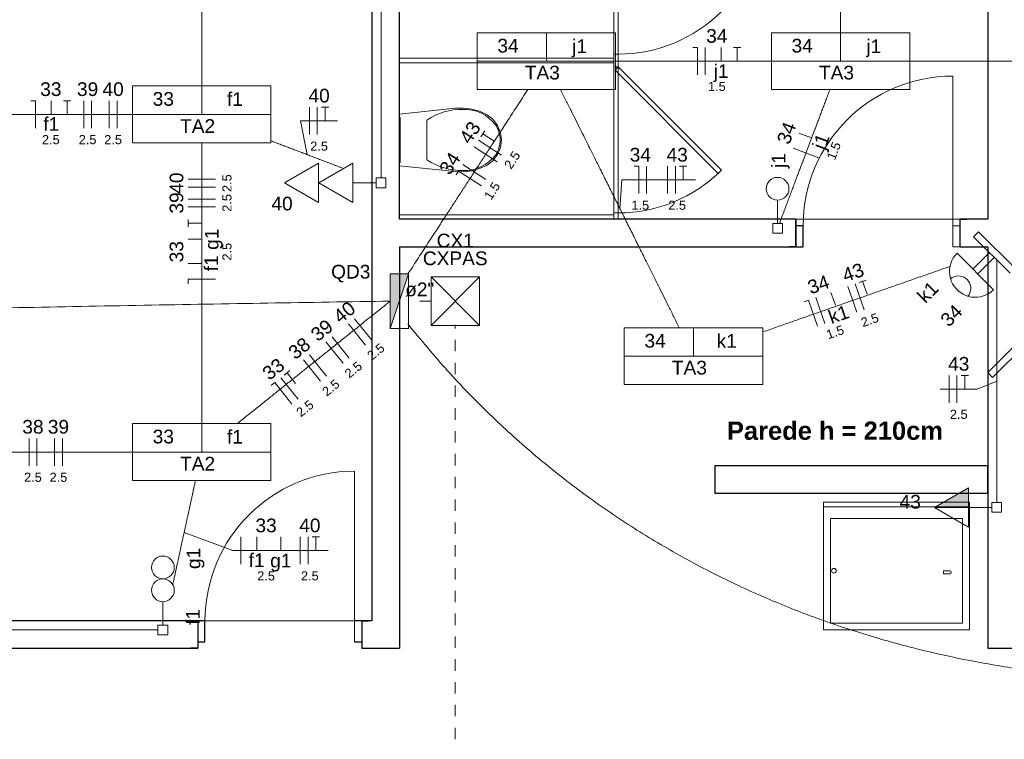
# Model space of a CAD drawing. Header units: millimetres. Extents: x 55082 to 85113, y -5867 to -946.
# Tile 29 of 77: x 58268 to 58808, y -3852 to -3458. Entities that reach past the tile are written whole.
import ezdxf

# ---------------------------------------------------------------- set-up
doc = ezdxf.new("R2010")
doc.units = ezdxf.units.MM
doc.header["$MEASUREMENT"] = 0
doc.linetypes.add('JIS_02_1.2', pattern=[0.25, 0.125, -0.125])
for name, color, linetype, lineweight in [('EL-Condutos', 5, 'Continuous', 20), ('EL-Fios (Fase 1)', 7, 'Continuous', 5), ('EL-Fios (Fase 2)', 7, 'Continuous', 5), ('EL-Fios (Fase 3)', 7, 'Continuous', 5), ('EL-Fios (Neutro)', 7, 'Continuous', 5), ('EL-Fios (Retorno)', 7, 'Continuous', 5), ('EL-Fios (Terra)', 7, 'Continuous', 5), ('EL-Textos conduto', 7, 'Continuous', 5), ('EL-Textos fios', 7, 'Continuous', 20), ('FINA', 8, 'Continuous', 5), ('HIDRO', 251, 'Continuous', 13), ('P-SIMBOL', 5, 'Continuous', 20), ('Textos', 7, 'Continuous', 5)]:
    doc.layers.add(name, color=color, linetype=linetype, lineweight=lineweight)
doc.styles.add('Arial', font='arial.ttf')
doc.styles.add('ArialN', font='arialbd.ttf')

msp = doc.modelspace()

# ---------------------------------------------------------------- hatches: boundary and pattern name
at = {"layer": 'P-SIMBOL', "linetype": 'Continuous'}
for points in [[(58481.21, -3596.93), (58471.23, -3596.93), (58471.23, -3627.03)], [(58788.27, -3725.02), (58769.52, -3725.02), (58788.27, -3714.19)]]:
    msp.add_hatch(color=256, dxfattribs=at).paths.add_polyline_path(points)

# ---------------------------------------------------------------- linework, layer by layer
for p, q in [((58461.23, -3047.14), (58461.23, -3787.14)), ((58476.23, -3481.39), (58476.23, -3478.89)), ((58693.62, -3567.14), (58689.92, -3567.14)), ((58693.62, -3582.14), (58693.62, -3567.14)), ((58693.62, -3567.14), (58693.62, -3582.14)), ((58783.62, -3567.14), (58787.32, -3567.14)), ((58783.62, -3582.14), (58783.62, -3567.14)), ((58783.62, -3582.14), (58783.62, -3567.14)), ((58697.62, -3570.64), (58693.62, -3570.64)), ((58697.62, -3582.14), (58697.62, -3570.64)), ((58476.23, -3582.14), (58476.23, -3802.14)), ((58693.62, -3582.14), (58689.92, -3582.14)), ((58783.62, -3582.14), (58798.73, -3582.14)), ((58798.73, -3582.14), (58798.73, -3802.14)), ((58369.69, -3787.14), (57901.23, -3787.14)), ((58365.69, -3787.14), (58361.99, -3787.14)), ((58365.69, -3787.14), (58365.69, -3802.14)), ((58365.69, -3787.14), (58365.69, -3802.14)), ((58369.69, -3798.64), (58369.69, -3787.14)), ((58461.23, -3787.14), (58451.69, -3787.14)), ((58455.69, -3787.14), (58455.69, -3802.14)), ((58455.69, -3787.14), (58459.39, -3787.14)), ((58455.69, -3787.14), (58455.69, -3802.14)), ((58476.23, -3787.14), (58476.23, -3802.14)), ((58365.69, -3798.64), (58369.69, -3798.64)), ((58451.69, -3798.64), (58455.69, -3798.64)), ((57877.42, -3802.14), (58365.69, -3802.14)), ((58365.69, -3802.14), (58361.99, -3802.14)), ((58455.69, -3802.14), (58459.39, -3802.14))]:
    msp.add_line(p, q)
for points in [[(58476.23, -3567.14), (58476.23, -3047.14)], [(58798.73, -3048.14), (58798.73, -3567.14)], [(58693.62, -3567.14), (58476.23, -3567.14)], [(58798.73, -3567.14), (58783.62, -3567.14)], [(58476.23, -3582.14), (58697.62, -3582.14)], [(58798.73, -3702.14), (58649.23, -3702.14)], [(58649.23, -3702.14), (58649.23, -3717.14)], [(58798.73, -3717.14), (58798.73, -3702.14)], [(58649.23, -3717.14), (58798.73, -3717.14)], [(58455.69, -3802.14), (58476.23, -3802.14)], [(58798.73, -3802.14), (58813.73, -3802.14)]]:
    msp.add_lwpolyline(points)
at = {"layer": 'EL-Condutos', "linetype": 'Continuous', "ltscale": 50}
for points in [[(58718.1, -3465.01), (58718.1, -3458.53), (58718.1, -3452.4), (58718.1, -3446.61), (58718.1, -3441.13), (58718.1, -3435.93), (58718.1, -3430.99), (58718.1, -3426.28), (58718.1, -3421.77), (58718.1, -3417.44), (58718.1, -3413.27), (58718.1, -3409.22), (58718.1, -3405.28), (58718.1, -3401.41), (58718.1, -3397.6), (58718.1, -3393.81), (58718.1, -3390.02), (58718.1, -3386.21), (58718.1, -3382.34), (58718.1, -3378.4), (58718.1, -3374.35), (58718.1, -3370.18), (58718.1, -3365.85), (58718.1, -3361.35), (58718.1, -3356.63), (58718.1, -3351.69), (58718.1, -3346.49), (58718.1, -3341.01), (58718.1, -3335.22), (58718.1, -3329.09), (58718.1, -3322.61)], [(58367.89, -3493.95), (58367.89, -3486.94), (58367.89, -3480.31), (58367.89, -3474.05), (58367.89, -3468.13), (58367.89, -3462.51), (58367.89, -3457.18), (58367.89, -3452.1), (58367.89, -3447.24), (58367.89, -3442.57), (58367.89, -3438.08), (58367.89, -3433.72), (58367.89, -3429.48), (58367.89, -3425.32), (58367.89, -3421.22), (58367.89, -3417.14), (58367.89, -3413.07), (58367.89, -3408.97), (58367.89, -3404.81), (58367.89, -3400.57), (58367.89, -3396.21), (58367.89, -3391.72), (58367.89, -3387.05), (58367.89, -3382.19), (58367.89, -3377.11), (58367.89, -3371.77), (58367.89, -3366.16), (58367.89, -3360.24), (58367.89, -3353.98), (58367.89, -3347.35), (58367.89, -3340.34)], [(58466.23, -3349.79), (58466.23, -3359.13), (58466.23, -3367.88), (58466.23, -3376.08), (58466.23, -3383.78), (58466.23, -3391.01), (58466.23, -3397.83), (58466.23, -3404.26), (58466.23, -3410.36), (58466.23, -3416.16), (58466.23, -3421.71), (58466.23, -3427.05), (58466.23, -3432.22), (58466.23, -3437.27), (58466.23, -3442.23), (58466.23, -3447.14), (58466.23, -3452.06), (58466.23, -3457.02), (58466.23, -3462.07), (58466.23, -3467.24), (58466.23, -3472.58), (58466.23, -3478.13), (58466.23, -3483.93), (58466.23, -3490.03), (58466.23, -3496.46), (58466.23, -3503.27), (58466.23, -3510.51), (58466.23, -3518.21), (58466.23, -3526.41), (58466.23, -3535.16), (58466.23, -3544.5)], [(58594.81, -3480.48), (58598.24, -3480.48), (58601.56, -3480.48), (58604.75, -3480.48), (58607.85, -3480.48), (58610.85, -3480.48), (58613.76, -3480.48), (58616.59, -3480.48), (58619.36, -3480.48), (58622.06, -3480.48), (58624.71, -3480.48), (58627.31, -3480.48), (58629.88, -3480.48), (58632.43, -3480.48), (58634.96, -3480.48), (58637.48, -3480.48), (58639.99, -3480.48), (58642.52, -3480.48), (58645.07, -3480.48), (58647.64, -3480.48), (58650.24, -3480.48), (58652.89, -3480.48), (58655.6, -3480.48), (58658.36, -3480.48), (58661.19, -3480.48), (58664.1, -3480.48), (58667.1, -3480.48), (58670.2, -3480.48), (58673.39, -3480.48), (58676.71, -3480.48), (58680.14, -3480.48)], [(58756.06, -3480.48), (58760.17, -3480.48), (58764.13, -3480.48), (58767.93, -3480.48), (58771.6, -3480.48), (58775.15, -3480.48), (58778.58, -3480.48), (58781.91, -3480.48), (58785.15, -3480.48), (58788.31, -3480.48), (58791.4, -3480.48), (58794.43, -3480.48), (58797.42, -3480.48), (58800.37, -3480.48), (58803.31, -3480.48), (58806.23, -3480.48), (58809.15, -3480.48), (58812.08, -3480.48), (58815.03, -3480.48), (58818.02, -3480.48), (58821.05, -3480.48), (58824.14, -3480.48), (58827.3, -3480.48), (58830.54, -3480.48), (58833.87, -3480.48), (58837.3, -3480.48), (58840.85, -3480.48), (58844.52, -3480.48), (58848.32, -3480.48), (58852.28, -3480.48), (58856.39, -3480.48)], [(58480.96, -3597.02), (58483.91, -3592.5), (58486.7, -3588.21), (58489.35, -3584.15), (58491.86, -3580.29), (58494.25, -3576.61), (58496.54, -3573.1), (58498.72, -3569.75), (58500.82, -3566.53), (58502.84, -3563.43), (58504.79, -3560.44), (58506.68, -3557.53), (58508.53, -3554.68), (58510.35, -3551.89), (58512.15, -3549.13), (58513.93, -3546.39), (58515.71, -3543.65), (58517.51, -3540.9), (58519.32, -3538.11), (58521.17, -3535.28), (58523.06, -3532.37), (58525, -3529.39), (58527.01, -3526.3), (58529.1, -3523.1), (58531.27, -3519.76), (58533.54, -3516.28), (58535.92, -3512.62), (58538.42, -3508.78), (58541.05, -3504.74), (58543.82, -3500.49), (58546.75, -3495.99)], [(58564.63, -3496.09), (58567.58, -3501.99), (58570.36, -3507.58), (58573, -3512.86), (58575.5, -3517.87), (58577.87, -3522.62), (58580.13, -3527.15), (58582.28, -3531.47), (58584.34, -3535.6), (58586.32, -3539.57), (58588.23, -3543.41), (58590.09, -3547.13), (58591.9, -3550.75), (58593.67, -3554.31), (58595.42, -3557.82), (58597.16, -3561.31), (58598.9, -3564.8), (58600.65, -3568.31), (58602.43, -3571.87), (58604.24, -3575.5), (58606.09, -3579.21), (58608, -3583.05), (58609.98, -3587.02), (58612.05, -3591.15), (58614.2, -3595.47), (58616.46, -3600), (58618.83, -3604.75), (58621.33, -3609.76), (58623.96, -3615.05), (58626.75, -3620.63), (58629.69, -3626.54)], [(58712.25, -3495.99), (58711.14, -3498.95), (58710.08, -3501.75), (58709.07, -3504.41), (58708.12, -3506.95), (58707.21, -3509.37), (58706.33, -3511.69), (58705.49, -3513.91), (58704.68, -3516.07), (58703.89, -3518.15), (58703.13, -3520.19), (58702.37, -3522.18), (58701.63, -3524.15), (58700.89, -3526.11), (58700.16, -3528.06), (58699.41, -3530.03), (58698.66, -3532.02), (58697.9, -3534.05), (58697.12, -3536.12), (58696.31, -3538.26), (58695.48, -3540.47), (58694.61, -3542.77), (58693.71, -3545.17), (58692.76, -3547.68), (58691.77, -3550.31), (58690.72, -3553.08), (58689.62, -3556.01), (58688.46, -3559.09), (58687.23, -3562.35), (58685.93, -3565.8), (58684.55, -3569.45)], [(58329.95, -3509.64), (58325.36, -3509.64), (58320.95, -3509.64), (58316.72, -3509.64), (58312.64, -3509.64), (58308.72, -3509.64), (58304.92, -3509.64), (58301.25, -3509.64), (58297.68, -3509.64), (58294.2, -3509.64), (58290.81, -3509.64), (58287.48, -3509.64), (58284.2, -3509.64), (58280.96, -3509.64), (58277.75, -3509.64), (58274.56, -3509.64), (58271.36, -3509.64), (58268.15, -3509.64), (58264.92, -3509.64), (58261.64, -3509.64), (58258.31, -3509.64), (58254.92, -3509.64), (58251.44, -3509.64), (58247.87, -3509.64), (58244.2, -3509.64), (58240.4, -3509.64), (58236.47, -3509.64), (58232.4, -3509.64), (58228.17, -3509.64), (58223.76, -3509.64), (58219.17, -3509.64)], [(58405.84, -3524.12), (58407.13, -3524.61), (58408.39, -3525.09), (58409.64, -3525.56), (58410.87, -3526.03), (58412.08, -3526.5), (58413.29, -3526.96), (58414.49, -3527.42), (58415.69, -3527.87), (58416.88, -3528.33), (58418.07, -3528.78), (58419.26, -3529.23), (58420.46, -3529.69), (58421.67, -3530.15), (58422.88, -3530.61), (58424.11, -3531.08), (58425.35, -3531.56), (58426.61, -3532.04), (58427.88, -3532.52), (58429.18, -3533.02), (58430.51, -3533.52), (58431.86, -3534.04), (58433.24, -3534.56), (58434.65, -3535.1), (58436.1, -3535.66), (58437.58, -3536.22), (58439.1, -3536.8), (58440.67, -3537.4), (58442.28, -3538.01), (58443.93, -3538.64), (58445.64, -3539.29)], [(58367.89, -3678.95), (58367.89, -3671.94), (58367.89, -3665.31), (58367.89, -3659.05), (58367.89, -3653.13), (58367.89, -3647.51), (58367.89, -3642.18), (58367.89, -3637.1), (58367.89, -3632.24), (58367.89, -3627.57), (58367.89, -3623.08), (58367.89, -3618.72), (58367.89, -3614.48), (58367.89, -3610.32), (58367.89, -3606.22), (58367.89, -3602.14), (58367.89, -3598.07), (58367.89, -3593.97), (58367.89, -3589.81), (58367.89, -3585.57), (58367.89, -3581.21), (58367.89, -3576.72), (58367.89, -3572.05), (58367.89, -3567.19), (58367.89, -3562.11), (58367.89, -3556.77), (58367.89, -3551.16), (58367.89, -3545.24), (58367.89, -3538.98), (58367.89, -3532.35), (58367.89, -3525.34)], [(58675.45, -3628.85), (58679.47, -3627.44), (58683.34, -3626.08), (58687.06, -3624.78), (58690.64, -3623.53), (58694.09, -3622.32), (58697.44, -3621.15), (58700.68, -3620.01), (58703.85, -3618.9), (58706.94, -3617.82), (58709.97, -3616.76), (58712.96, -3615.71), (58715.91, -3614.68), (58718.84, -3613.65), (58721.76, -3612.63), (58724.69, -3611.6), (58727.64, -3610.57), (58730.62, -3609.53), (58733.64, -3608.47), (58736.72, -3607.39), (58739.86, -3606.29), (58743.09, -3605.16), (58746.42, -3603.99), (58749.85, -3602.79), (58753.4, -3601.55), (58757.09, -3600.25), (58760.93, -3598.91), (58764.92, -3597.51), (58769.08, -3596.06), (58773.43, -3594.53), (58777.98, -3592.94)], [(58803.73, -3589.42), (58803.73, -3595.64), (58803.73, -3601.48), (58803.73, -3606.97), (58803.73, -3612.13), (58803.73, -3616.99), (58803.73, -3621.57), (58803.73, -3625.92), (58803.73, -3630.04), (58803.73, -3633.98), (58803.73, -3637.76), (58803.73, -3641.4), (58803.73, -3644.94), (58803.73, -3648.4), (58803.73, -3651.82), (58803.73, -3655.21), (58803.73, -3658.6), (58803.73, -3662.03), (58803.73, -3665.52), (58803.73, -3669.11), (58803.73, -3672.8), (58803.73, -3676.65), (58803.73, -3680.66), (58803.73, -3684.88), (58803.73, -3689.33), (58803.73, -3694.03), (58803.73, -3699.01), (58803.73, -3704.31), (58803.73, -3709.95), (58803.73, -3715.95), (58803.73, -3722.35)], [(58471.23, -3611.98), (58404.23, -3613.03), (58336.15, -3614.22), (58267.16, -3615.54), (58197.41, -3616.99), (58127.1, -3618.58), (58056.37, -3620.28), (57985.42, -3622.11), (57914.39, -3624.06), (57843.48, -3626.12), (57772.84, -3628.29), (57702.65, -3630.56), (57633.08, -3632.94), (57564.3, -3635.41), (57496.48, -3637.98), (57429.79, -3640.64), (57364.4, -3643.39), (57300.49, -3646.22), (57238.21, -3649.13), (57177.75, -3652.12), (57119.28, -3655.18), (57062.95, -3658.31), (57008.96, -3661.5), (56957.45, -3664.75), (56908.62, -3668.06), (56862.62, -3671.43), (56819.63, -3674.85), (56779.82, -3678.31), (56743.35, -3681.81), (56710.41, -3685.35), (56681.16, -3688.93)], [(58471.23, -3611.98), (58466.93, -3615.42), (58462.87, -3618.66), (58459.03, -3621.73), (58455.41, -3624.63), (58451.98, -3627.38), (58448.72, -3629.98), (58445.64, -3632.45), (58442.7, -3634.8), (58439.91, -3637.04), (58437.23, -3639.17), (58434.66, -3641.23), (58432.19, -3643.21), (58429.8, -3645.12), (58427.47, -3646.98), (58425.19, -3648.8), (58422.95, -3650.6), (58420.74, -3652.37), (58418.53, -3654.14), (58416.31, -3655.91), (58414.07, -3657.7), (58411.79, -3659.52), (58409.47, -3661.38), (58407.08, -3663.29), (58404.62, -3665.27), (58402.06, -3667.31), (58399.39, -3669.45), (58396.6, -3671.68), (58393.67, -3674.02), (58390.6, -3676.48), (58387.36, -3679.07)], [(58480.82, -3624.41), (58502.7, -3650.13), (58525.65, -3673.83), (58549.58, -3695.55), (58574.4, -3715.33), (58600.01, -3733.22), (58626.33, -3749.28), (58653.25, -3763.55), (58680.68, -3776.09), (58708.53, -3786.93), (58736.71, -3796.13), (58765.12, -3803.74), (58793.66, -3809.8), (58822.26, -3814.37), (58850.8, -3817.49), (58879.21, -3819.21), (58907.37, -3819.59), (58935.21, -3818.66), (58962.63, -3816.48), (58989.53, -3813.1), (59015.82, -3808.56), (59041.41, -3802.92), (59066.2, -3796.22), (59090.1, -3788.52), (59113.01, -3779.85), (59134.85, -3770.27), (59155.52, -3759.83), (59174.93, -3748.58), (59192.97, -3736.56), (59209.57, -3723.83), (59224.62, -3710.43)], [(58329.95, -3694.64), (58325.36, -3694.64), (58320.95, -3694.64), (58316.72, -3694.64), (58312.64, -3694.64), (58308.72, -3694.64), (58304.92, -3694.64), (58301.25, -3694.64), (58297.68, -3694.64), (58294.2, -3694.64), (58290.81, -3694.64), (58287.48, -3694.64), (58284.2, -3694.64), (58280.96, -3694.64), (58277.75, -3694.64), (58274.56, -3694.64), (58271.36, -3694.64), (58268.15, -3694.64), (58264.92, -3694.64), (58261.64, -3694.64), (58258.31, -3694.64), (58254.92, -3694.64), (58251.44, -3694.64), (58247.87, -3694.64), (58244.2, -3694.64), (58240.4, -3694.64), (58236.47, -3694.64), (58232.4, -3694.64), (58228.17, -3694.64), (58223.76, -3694.64), (58219.17, -3694.64)], [(58352.03, -3767.31), (58352.5, -3765.14), (58352.96, -3763.06), (58353.4, -3761.05), (58353.82, -3759.1), (58354.23, -3757.22), (58354.63, -3755.39), (58355.02, -3753.6), (58355.4, -3751.86), (58355.77, -3750.15), (58356.14, -3748.46), (58356.51, -3746.8), (58356.87, -3745.15), (58357.22, -3743.51), (58357.58, -3741.87), (58357.94, -3740.22), (58358.31, -3738.56), (58358.67, -3736.88), (58359.04, -3735.17), (58359.42, -3733.43), (58359.81, -3731.65), (58360.21, -3729.83), (58360.62, -3727.95), (58361.04, -3726.02), (58361.48, -3724.01), (58361.93, -3721.94), (58362.4, -3719.79), (58362.89, -3717.55), (58363.4, -3715.22), (58363.93, -3712.79), (58364.48, -3710.26)], [(57953.85, -3792.14), (57972.65, -3792.14), (57990.24, -3792.14), (58006.72, -3792.14), (58022.18, -3792.14), (58036.69, -3792.14), (58050.35, -3792.14), (58063.24, -3792.14), (58075.45, -3792.14), (58087.06, -3792.14), (58098.15, -3792.14), (58108.82, -3792.14), (58119.14, -3792.14), (58129.21, -3792.14), (58139.11, -3792.14), (58148.92, -3792.14), (58158.73, -3792.14), (58168.62, -3792.14), (58178.69, -3792.14), (58189.01, -3792.14), (58199.68, -3792.14), (58210.77, -3792.14), (58222.38, -3792.14), (58234.59, -3792.14), (58247.48, -3792.14), (58261.14, -3792.14), (58275.65, -3792.14), (58291.11, -3792.14), (58307.59, -3792.14), (58325.19, -3792.14), (58343.98, -3792.14)]]:
    msp.add_spline(points, degree=3, dxfattribs=at)
at = {"layer": 'EL-Condutos', "linetype": 'JIS_02_1.2', "ltscale": 50}
for points in [[(58493.63, -3611.98), (58493.21, -3611.98), (58492.79, -3611.98), (58492.38, -3611.98), (58491.97, -3611.98), (58491.57, -3611.98), (58491.17, -3611.98), (58490.78, -3611.98), (58490.39, -3611.98), (58490, -3611.98), (58489.61, -3611.98), (58489.23, -3611.98), (58488.84, -3611.98), (58488.45, -3611.98), (58488.07, -3611.98), (58487.68, -3611.98), (58487.28, -3611.98), (58486.89, -3611.98), (58486.49, -3611.98), (58486.09, -3611.98), (58485.68, -3611.98), (58485.27, -3611.98), (58484.85, -3611.98), (58484.43, -3611.98), (58483.99, -3611.98), (58483.55, -3611.98), (58483.1, -3611.98), (58482.64, -3611.98), (58482.18, -3611.98), (58481.7, -3611.98), (58481.2, -3611.98)], [(58506.87, -4714.45), (58506.87, -4662.13), (58506.87, -4613.12), (58506.87, -4567.19), (58506.87, -4524.09), (58506.87, -4483.59), (58506.87, -4445.46), (58506.87, -4409.46), (58506.87, -4375.35), (58506.87, -4342.89), (58506.87, -4311.86), (58506.87, -4282), (58506.87, -4253.09), (58506.87, -4224.89), (58506.87, -4197.17), (58506.87, -4169.68), (58506.87, -4142.19), (58506.87, -4114.46), (58506.87, -4086.26), (58506.87, -4057.35), (58506.87, -4027.5), (58506.87, -3996.46), (58506.87, -3964), (58506.87, -3929.89), (58506.87, -3893.89), (58506.87, -3855.76), (58506.87, -3815.26), (58506.87, -3772.16), (58506.87, -3726.23), (58506.87, -3677.22), (58506.87, -3624.9)]]:
    msp.add_spline(points, degree=3, dxfattribs=at)
at = {"layer": 'EL-Fios (Fase 1)'}
for p, q in [((58643.9, -3487.98), (58643.9, -3472.98)), ((58303.2, -3517.14), (58303.2, -3502.14)), ((58317.19, -3517.14), (58317.19, -3502.14)), ((58426.96, -3520.69), (58426.96, -3505.69)), ((58529.9, -3535.61), (58517.33, -3527.43)), ((58706.17, -3533.36), (58692.14, -3528.07)), ((58523.62, -3545.26), (58511.05, -3537.08)), ((58611.72, -3553.06), (58611.72, -3538.06)), ((58623.24, -3553.06), (58623.24, -3538.06)), ((58375.39, -3549.47), (58360.39, -3549.47)), ((58375.39, -3560.29), (58360.39, -3560.29)), ((58727.02, -3618.08), (58722.06, -3603.92)), ((58709.49, -3624.22), (58704.54, -3610.06)), ((58457.73, -3636.05), (58448.36, -3624.33)), ((58445.39, -3645.92), (58436.02, -3634.2)), ((58433.05, -3655.79), (58423.68, -3644.08)), ((58777.59, -3667.64), (58777.59, -3652.64)), ((58273.24, -3702.14), (58273.24, -3687.14)), ((58287.23, -3702.14), (58287.23, -3687.14)), ((58421.87, -3756.17), (58421.87, -3741.17))]:
    msp.add_line(p, q, dxfattribs=at)
at = {"layer": 'EL-Fios (Fase 2)'}
for p, q in [((58307.48, -3517.14), (58307.48, -3502.14)), ((58321.48, -3517.14), (58321.48, -3502.14)), ((58431.24, -3520.69), (58431.24, -3505.69)), ((58532.24, -3532.02), (58519.67, -3523.83)), ((58627.52, -3553.06), (58627.52, -3538.06)), ((58375.39, -3545.18), (58360.39, -3545.18)), ((58375.39, -3556.01), (58360.39, -3556.01)), ((58731.07, -3616.66), (58726.11, -3602.51)), ((58461.07, -3633.37), (58451.7, -3621.66)), ((58448.73, -3643.24), (58439.36, -3631.53)), ((58436.39, -3653.11), (58427.02, -3641.4)), ((58781.87, -3667.64), (58781.87, -3652.64)), ((58277.52, -3702.14), (58277.52, -3687.14)), ((58291.52, -3702.14), (58291.52, -3687.14)), ((58426.16, -3756.17), (58426.16, -3741.17))]:
    msp.add_line(p, q, dxfattribs=at)
at = {"layer": 'EL-Fios (Fase 3)'}
for p, q in [((58420.7, -3665.66), (58411.33, -3653.95)), ((58389.28, -3756.17), (58389.28, -3741.17))]:
    msp.add_line(p, q, dxfattribs=at)
at = {"layer": 'EL-Fios (Neutro)'}
for p, q in [((58637.12, -3472.98), (58639.62, -3472.98)), ((58639.62, -3487.98), (58639.62, -3472.98)), ((58274.2, -3502.14), (58276.7, -3502.14)), ((58276.7, -3517.14), (58276.7, -3502.14)), ((58604.93, -3538.06), (58607.43, -3538.06)), ((58607.43, -3553.06), (58607.43, -3538.06)), ((58507.34, -3542.76), (58508.71, -3540.67)), ((58521.28, -3548.85), (58508.71, -3540.67)), ((58375.39, -3600), (58360.39, -3600)), ((58360.39, -3602.5), (58360.39, -3600)), ((58698.13, -3612.3), (58700.49, -3611.48)), ((58705.45, -3625.64), (58700.49, -3611.48)), ((58406.04, -3658.19), (58407.99, -3656.63)), ((58417.36, -3668.34), (58407.99, -3656.63))]:
    msp.add_line(p, q, dxfattribs=at)
at = {"layer": 'EL-Fios (Retorno)'}
for p, q in [((58652.65, -3480.48), (58652.65, -3472.98)), ((58285.45, -3509.64), (58285.45, -3502.14)), ((58702.24, -3522.53), (58695.22, -3519.88)), ((58367.89, -3578.04), (58360.39, -3578.04)), ((58367.89, -3591.25), (58360.39, -3591.25)), ((58715.27, -3614.25), (58712.8, -3607.17)), ((58398.03, -3748.67), (58398.03, -3741.17)), ((58411.25, -3748.67), (58411.25, -3741.17))]:
    msp.add_line(p, q, dxfattribs=at)
at = {"layer": 'EL-Fios (Terra)'}
for points in [[(58661.4, -3480.48), (58661.4, -3472.98), (58659.4, -3472.98), (58663.4, -3472.98)], [(58294.2, -3509.64), (58294.2, -3502.14), (58292.2, -3502.14), (58296.2, -3502.14)], [(58435.53, -3513.19), (58435.53, -3505.69), (58433.53, -3505.69), (58437.53, -3505.69)], [(58528.29, -3524.34), (58522.01, -3520.24), (58520.92, -3521.92), (58523.1, -3518.57)], [(58631.81, -3545.56), (58631.81, -3538.06), (58629.81, -3538.06), (58633.81, -3538.06)], [(58367.89, -3569.29), (58360.39, -3569.29), (58360.39, -3571.29), (58360.39, -3567.29)], [(58732.63, -3608.17), (58730.15, -3601.09), (58728.26, -3601.75), (58732.04, -3600.43)], [(58419.37, -3657.13), (58414.68, -3651.27), (58413.12, -3652.52), (58416.24, -3650.02)], [(58786.16, -3660.14), (58786.16, -3652.64), (58784.16, -3652.64), (58788.16, -3652.64)], [(58430.44, -3748.67), (58430.44, -3741.17), (58428.44, -3741.17), (58432.44, -3741.17)]]:
    msp.add_lwpolyline(points, dxfattribs=at)
at = {"layer": 'EL-Textos fios'}
for p, q in [((58425.73, -3531.7), (58422.13, -3513.19)), ((58422.13, -3513.19), (58442.35, -3513.19)), ((58597.16, -3561.31), (58598.22, -3545.56)), ((58598.22, -3545.56), (58638.63, -3545.56)), ((58803.73, -3655.88), (58792.99, -3660.14)), ((58772.76, -3660.14), (58792.99, -3660.14)), ((58358.25, -3738.82), (58385, -3748.67)), ((58385, -3748.67), (58437.27, -3748.67))]:
    msp.add_line(p, q, dxfattribs=at)
at = {"layer": 'FINA'}
for p, q in [((58593.73, -3396.64), (58593.73, -3476.64)), ((58596.23, -3396.64), (58596.23, -3476.64)), ((58476.23, -3478.89), (58593.73, -3478.89)), ((58593.73, -3476.64), (58596.23, -3476.64)), ((58593.73, -3483.64), (58593.73, -3476.64)), ((58596.23, -3476.64), (58596.23, -3483.64)), ((58593.73, -3481.39), (58476.23, -3481.39)), ((58596.23, -3483.64), (58593.73, -3483.64)), ((58593.73, -3483.64), (58593.73, -3563.64)), ((58594.46, -3485.41), (58596.23, -3483.64)), ((58651.03, -3541.98), (58594.46, -3485.41)), ((58596.23, -3483.64), (58652.79, -3540.21)), ((58596.23, -3483.64), (58596.23, -3563.64)), ((58779.62, -3488.64), (58779.62, -3582.14)), ((58652.79, -3540.21), (58651.03, -3541.98)), ((58476.23, -3564.64), (58593.73, -3564.64)), ((58476.23, -3567.14), (58476.23, -3564.64)), ((58596.23, -3567.14), (58476.23, -3567.14)), ((58593.73, -3563.64), (58596.23, -3563.64)), ((58593.73, -3567.14), (58593.73, -3563.64)), ((58596.23, -3563.64), (58596.23, -3567.14)), ((58783.62, -3570.64), (58779.62, -3570.64)), ((58779.62, -3582.14), (58798.73, -3582.14)), ((58451.69, -3705.14), (58451.69, -3798.64))]:
    msp.add_line(p, q, dxfattribs=at)
for points in [[(57901.23, -3047.14), (57901.23, -3787.14), (58461.23, -3787.14), (58461.23, -3047.14)], [(58476.23, -3047.14), (58476.23, -3567.14), (58798.73, -3567.14), (58798.73, -3047.14)]]:
    msp.add_lwpolyline(points, close=True, dxfattribs=at)
for centre, radius, start, end in [((58596.23, -3396.64), 80, 270, 315), ((58779.62, -3570.64), 82, 90, 180), ((58596.23, -3483.64), 80, 270, 315), ((58451.69, -3787.14), 82, 90, 180)]:
    msp.add_arc(centre, radius, start, end, dxfattribs=at)
at = {"layer": 'HIDRO', "linetype": 'Continuous', "lineweight": 0}
for p, q in [((58476.23, -3509.55), (58506.88, -3506.31)), ((58506.88, -3506.31), (58511.41, -3506.15)), ((58511.41, -3506.15), (58515.9, -3506.7)), ((58515.9, -3506.7), (58520.25, -3507.94)), ((58520.25, -3507.94), (58524.36, -3509.84)), ((58476.23, -3537.74), (58476.23, -3509.55)), ((58476.23, -3511.34), (58476.73, -3511.34)), ((58476.73, -3511.34), (58476.73, -3535.94)), ((58491.37, -3534.54), (58491.37, -3512.75)), ((58524.36, -3509.84), (58527.61, -3512.4)), ((58527.61, -3512.4), (58530.11, -3515.71)), ((58530.11, -3515.71), (58531.68, -3519.54)), ((58531.68, -3519.54), (58532.23, -3523.64)), ((58532.23, -3523.64), (58531.68, -3527.75)), ((58531.68, -3527.75), (58530.11, -3531.58)), ((58527.61, -3534.88), (58524.36, -3537.44)), ((58530.11, -3531.58), (58527.61, -3534.88)), ((58476.73, -3535.94), (58476.23, -3535.94)), ((58506.88, -3540.98), (58476.23, -3537.74)), ((58515.9, -3540.59), (58511.41, -3541.14)), ((58520.25, -3539.35), (58515.9, -3540.59)), ((58524.36, -3537.44), (58520.25, -3539.35)), ((58511.41, -3541.14), (58506.88, -3540.98)), ((58788.73, -3724.68), (58708.73, -3724.68)), ((58784.92, -3731.03), (58712.54, -3731.03)), ((58712.54, -3731.03), (58712.54, -3788.33)), ((58784.92, -3788.33), (58784.92, -3731.03)), ((58774.56, -3759.68), (58774.56, -3761.3)), ((58777.98, -3759.68), (58774.56, -3759.68)), ((58774.56, -3761.3), (58777.98, -3761.3)), ((58712.54, -3788.33), (58784.92, -3788.33))]:
    msp.add_line(p, q, dxfattribs=at)
msp.add_lwpolyline([(58788.73, -3792.14), (58788.73, -3722.14), (58708.73, -3722.14), (58708.73, -3792.14)], close=True, dxfattribs=at)
msp.add_circle((58714.44, -3759.68), 1.27, dxfattribs=at)
msp.add_arc((58777.98, -3760.49), 0.808, 270, 90, dxfattribs=at)
for centre, major_axis, start_param, end_param in [((58510.17, -3549.45), (0, -42.53), 3.117977, 3.670998), ((58512.3, -3532.59), (0, -25.69), 2.296735, 3.197324), ((58519.34, -3523.73), (0, -13.85), 1.576657, 2.203301), ((58519.34, -3523.56), (0, -13.85), 0.938291, 1.564935), ((58510.17, -3497.83), (0, -42.53), 5.75378, 6.306802), ((58512.3, -3514.7), (0, -25.69), 6.227454, 7.128042)]:
    msp.add_ellipse(centre, major_axis=major_axis, ratio=0.875546, start_param=start_param, end_param=end_param, dxfattribs=at)
at = {"layer": 'P-SIMBOL'}
for p, q in [((58518.93, -3464.91), (58518.93, -3496.04)), ((58518.93, -3464.91), (58594.78, -3464.91)), ((58556.85, -3480.48), (58556.85, -3464.91)), ((58594.78, -3464.91), (58594.78, -3496.04)), ((58680.18, -3464.91), (58680.18, -3496.04)), ((58680.18, -3464.91), (58756.03, -3464.91)), ((58718.1, -3480.48), (58718.1, -3464.91)), ((58756.03, -3464.91), (58756.03, -3496.04)), ((58518.93, -3480.48), (58594.78, -3480.48)), ((58680.18, -3480.48), (58756.03, -3480.48)), ((58329.97, -3494.08), (58329.97, -3525.21)), ((58329.97, -3494.08), (58405.82, -3494.08)), ((58367.89, -3509.64), (58367.89, -3494.08)), ((58405.82, -3494.08), (58405.82, -3525.21)), ((58518.93, -3496.04), (58594.78, -3496.04)), ((58680.18, -3496.04), (58756.03, -3496.04)), ((58329.97, -3509.64), (58405.82, -3509.64)), ((58329.97, -3525.21), (58405.82, -3525.21)), ((58413.24, -3547.14), (58431.99, -3536.31)), ((58431.99, -3536.31), (58431.99, -3557.96)), ((58432.02, -3547.14), (58450.77, -3536.32)), ((58450.77, -3536.32), (58450.77, -3557.97)), ((58463.57, -3549.8), (58463.57, -3544.49)), ((58463.57, -3544.49), (58468.88, -3544.49)), ((58468.88, -3544.49), (58468.88, -3549.8)), ((58431.99, -3557.96), (58413.24, -3547.14)), ((58450.77, -3557.97), (58432.02, -3547.14)), ((58450.77, -3547.14), (58463.57, -3547.14)), ((58468.88, -3549.8), (58463.57, -3549.8)), ((58683.53, -3556.64), (58683.53, -3569.49)), ((58680.88, -3569.49), (58686.19, -3569.49)), ((58680.88, -3574.8), (58680.88, -3569.49)), ((58686.19, -3569.49), (58686.19, -3574.8)), ((58686.19, -3574.8), (58680.88, -3574.8)), ((58793.74, -3573.94), (58791.02, -3576.65)), ((58811, -3596.62), (58791.02, -3576.65)), ((58813.71, -3593.91), (58793.74, -3573.94)), ((58801.91, -3605.71), (58781.94, -3585.73)), ((58790.57, -3594.37), (58799.66, -3585.28)), ((58793.28, -3597.08), (58802.37, -3587.99)), ((58481.21, -3596.93), (58471.23, -3596.93)), ((58471.23, -3596.93), (58471.23, -3627.03)), ((58481.21, -3596.93), (58471.23, -3627.03)), ((58481.21, -3596.93), (58481.21, -3627.03)), ((58493.62, -3625.23), (58493.62, -3598.73)), ((58493.62, -3598.73), (58520.12, -3598.73)), ((58493.62, -3625.23), (58520.12, -3598.73)), ((58493.62, -3598.73), (58520.12, -3625.23)), ((58520.12, -3625.23), (58520.12, -3598.73)), ((58493.62, -3625.23), (58520.12, -3625.23)), ((58599.55, -3626.58), (58599.55, -3657.71)), ((58599.55, -3626.58), (58675.4, -3626.58)), ((58637.48, -3642.14), (58637.48, -3626.58)), ((58675.4, -3626.58), (58675.4, -3657.71)), ((58481.21, -3627.03), (58471.23, -3627.03)), ((58818.71, -3631.09), (58798.74, -3651.07)), ((58821.43, -3633.8), (58801.45, -3653.78)), ((58599.55, -3642.14), (58675.4, -3642.14)), ((58798.74, -3651.07), (58801.45, -3653.78)), ((58599.55, -3657.71), (58675.4, -3657.71)), ((58329.97, -3679.08), (58329.97, -3710.21)), ((58329.97, -3679.08), (58405.82, -3679.08)), ((58367.89, -3694.64), (58367.89, -3679.08)), ((58405.82, -3679.08), (58405.82, -3710.21)), ((58329.97, -3694.64), (58405.82, -3694.64)), ((58329.97, -3710.21), (58405.82, -3710.21)), ((58769.52, -3725.02), (58788.27, -3714.19)), ((58788.27, -3714.19), (58788.27, -3735.84)), ((58801.07, -3727.67), (58801.07, -3722.37)), ((58801.07, -3722.37), (58806.38, -3722.37)), ((58806.38, -3722.37), (58806.38, -3727.67)), ((58769.52, -3725.02), (58788.27, -3725.02)), ((58788.27, -3735.84), (58769.52, -3725.02)), ((58788.27, -3725.02), (58801.07, -3725.02)), ((58806.38, -3727.67), (58801.07, -3727.67)), ((58346.59, -3776.64), (58346.59, -3789.49)), ((58343.93, -3789.49), (58349.24, -3789.49)), ((58343.93, -3794.8), (58343.93, -3789.49)), ((58349.24, -3789.49), (58349.24, -3794.8)), ((58349.24, -3794.8), (58343.93, -3794.8))]:
    msp.add_line(p, q, dxfattribs=at)
for points in [[(58781.94, -3585.73), (58780.85, -3586.96), (58779.9, -3588.31), (58779.13, -3589.75), (58778.52, -3591.28), (58778.09, -3592.87), (58777.86, -3594.49), (58777.81, -3596.13), (58777.95, -3597.77), (58778.28, -3599.38), (58778.8, -3600.94), (58779.49, -3602.43), (58780.36, -3603.82), (58781.38, -3605.11), (58782.54, -3606.27), (58783.83, -3607.29), (58785.22, -3608.16), (58786.71, -3608.85), (58788.27, -3609.37), (58789.88, -3609.7), (58791.52, -3609.84), (58793.16, -3609.79), (58794.78, -3609.56), (58796.37, -3609.13), (58797.9, -3608.52), (58799.34, -3607.74), (58800.69, -3606.8), (58801.91, -3605.71)], [(58787.88, -3609.32), (58788.53, -3608.42), (58789.02, -3607.42), (58789.34, -3606.35), (58789.48, -3605.25), (58789.44, -3604.14), (58789.21, -3603.05), (58788.82, -3602.01), (58788.25, -3601.05), (58787.54, -3600.19), (58786.7, -3599.47), (58785.75, -3598.89), (58784.72, -3598.47), (58783.63, -3598.23), (58782.52, -3598.17), (58781.42, -3598.29), (58780.34, -3598.59), (58779.34, -3599.06), (58778.42, -3599.69)]]:
    msp.add_lwpolyline(points, dxfattribs=at)
for centre in [(58683.53, -3550.39), (58346.59, -3757.89), (58346.59, -3770.39)]:
    msp.add_circle(centre, 6.25, dxfattribs=at)

# ---------------------------------------------------------------- texts
at = {"layer": 'EL-Textos conduto', "insert": (58487.41, -3609.46), "char_height": 7.5, "width": 31.8979, "attachment_point": 8, "line_spacing_factor": 0.6, "style": 'Arial'}
msp.add_mtext('ø2"', dxfattribs=at)
at = {"layer": 'EL-Textos fios', "attachment_point": 8, "line_spacing_factor": 0.6, "style": 'Arial'}
for s, insert, char_height, width, rotation in [('34', (58650.26, -3470.5), 7.5, 23.3003, 0.0008), ('j1', (58652.65, -3491.95), 7.5, 16.3034, 0.0008), ('1.5', (58650.26, -3496.88), 5, 19.4131, 0.0008), ('43', (58518.14, -3521.65), 7.5, 23.3003, 56.9291), ('34', (58692.08, -3521.2), 7.5, 23.3003, 69.3394), ('j1', (58712.98, -3526.58), 7.5, 16.3034, 69.3394), ('1.5', (58716.76, -3530.5), 5, 19.4131, 69.3394), ('34', (58507.12, -3538.57), 7.5, 23.3003, 56.9291), ('2.5', (58540.24, -3536.04), 5, 19.4131, 56.9291), ('40', (58357.92, -3547.32), 7.5, 23.3003, 90.0002), ('2.5', (58384.29, -3547.32), 5, 19.4131, 90.0002), ('1.5', (58529.22, -3552.96), 5, 19.4131, 56.9291), ('39', (58357.92, -3558.15), 7.5, 23.3003, 90.0002), ('2.5', (58384.29, -3558.15), 5, 19.4131, 90.0002), ('g1', (58379.37, -3578.04), 7.5, 23.3003, 90.0002), ('33', (58357.92, -3584.89), 7.5, 23.3003, 90.0002), ('2.5', (58384.29, -3584.89), 5, 19.4131, 90.0002), ('f1', (58376.89, -3591.25), 7.5, 17.4695, 90.0002), ('43', (58726.23, -3599.84), 7.5, 23.3003, 19.3029), ('34', (58707.26, -3606.49), 7.5, 23.3003, 19.3029), ('40', (58448.48, -3621.06), 7.5, 23.3003, 38.6575), ('k1', (58718.25, -3622.74), 7.5, 22.1341, 19.3029), ('39', (58436.14, -3630.93), 7.5, 23.3003, 38.6575), ('2.5', (58734.95, -3624.73), 5, 19.4131, 19.3029), ('1.5', (58715.97, -3631.38), 5, 19.4131, 19.3029), ('38', (58423.8, -3640.81), 7.5, 23.3003, 38.6575), ('2.5', (58464.96, -3641.66), 5, 19.4131, 38.6575), ('33', (58409.59, -3652.17), 7.5, 23.3003, 38.6575), ('2.5', (58452.62, -3651.53), 5, 19.4131, 38.6575), ('2.5', (58440.28, -3661.4), 5, 19.4131, 38.6575), ('2.5', (58426.07, -3672.77), 5, 19.4131, 38.6575)]:
    msp.add_mtext(s, dxfattribs=dict(at, insert=insert, char_height=char_height, width=width, rotation=rotation))
for s, insert, char_height, width in [('33', (58285.2, -3499.67), 7.5, 23.3003), ('39', (58305.34, -3499.67), 7.5, 23.3003), ('40', (58319.33, -3499.67), 7.5, 23.3003), ('40', (58432.24, -3503.21), 7.5, 23.3003), ('f1', (58285.45, -3518.64), 7.5, 17.4695), ('2.5', (58285.2, -3526.04), 5, 19.4131), ('2.5', (58305.34, -3526.04), 5, 19.4131), ('2.5', (58319.33, -3526.04), 5, 19.4131), ('2.5', (58432.24, -3529.59), 5, 19.4131), ('34', (58608.33, -3535.59), 7.5, 23.3003), ('43', (58628.52, -3535.59), 7.5, 23.3003), ('1.5', (58608.33, -3561.96), 5, 19.4131), ('2.5', (58628.52, -3561.96), 5, 19.4131), ('43', (58782.87, -3650.16), 7.5, 23.3003), ('2.5', (58782.87, -3676.54), 5, 19.4131), ('38', (58275.38, -3684.67), 7.5, 23.3003), ('39', (58289.37, -3684.67), 7.5, 23.3003), ('2.5', (58275.38, -3711.04), 5, 19.4131), ('2.5', (58289.37, -3711.04), 5, 19.4131), ('33', (58403.18, -3738.7), 7.5, 23.3003), ('40', (58427.16, -3738.7), 7.5, 23.3003), ('f1', (58398.03, -3757.67), 7.5, 17.4695), ('g1', (58411.25, -3760.15), 7.5, 23.3003), ('2.5', (58403.18, -3765.07), 5, 19.4131), ('2.5', (58427.16, -3765.07), 5, 19.4131)]:
    msp.add_mtext(s, dxfattribs=dict(at, insert=insert, char_height=char_height, width=width))
at = {"layer": 'FINA', "insert": (58715.01, -3677.94), "char_height": 10, "width": 236.8293, "attachment_point": 2, "style": 'ArialN'}
msp.add_mtext('Parede h = 210cm', dxfattribs=at)
at = {"layer": 'Textos', "char_height": 7.5, "line_spacing_factor": 0.6, "style": 'Arial'}
for s, insert, width, attachment_point in [('34', (58535.8, -3475.85), 23.3003, 8), ('j1', (58575.05, -3478.33), 16.3034, 8), ('34', (58697.05, -3475.85), 23.3003, 8), ('j1', (58736.3, -3478.33), 16.3034, 8), ('TA3', (58554.6, -3490.6), 38.4375, 8), ('TA3', (58715.85, -3490.6), 38.4375, 8), ('33', (58346.84, -3505.02), 23.3003, 8), ('f1', (58386.09, -3505.02), 17.4695, 8), ('TA2', (58365.64, -3519.77), 38.4375, 8), ('40', (58411.94, -3562.34), 23.3003, 8), ('CX1', (58506.87, -3582.61), 40.7698, 8), ('CXPAS', (58506.87, -3592.36), 71.0671, 8), ('QD3', (58438.82, -3601.65), 43.0907, 7), ('34', (58616.43, -3637.52), 23.3003, 8), ('k1', (58655.68, -3637.52), 22.1341, 8), ('TA3', (58635.23, -3652.27), 38.4375, 8), ('33', (58346.84, -3690.02), 23.3003, 8), ('f1', (58386.09, -3690.02), 17.4695, 8), ('TA2', (58365.64, -3704.77), 38.4375, 8), ('43', (58756.27, -3725.75), 23.3003, 8)]:
    msp.add_mtext(s, dxfattribs=dict(at, insert=insert, width=width, attachment_point=attachment_point))
for s, insert, width, attachment_point, rotation in [('j1', (58690.13, -3539.04), 16.3034, 7, 90.0002), ('k1', (58768.52, -3609.61), 22.1341, 8, 45.0001), ('34', (58781.58, -3622.56), 23.3003, 8, 45.0001), ('g1', (58369.37, -3752.94), 23.3003, 8, 90.0002), ('f1', (58366.83, -3789.34), 17.4695, 7, 90.0002)]:
    msp.add_mtext(s, dxfattribs=dict(at, insert=insert, width=width, attachment_point=attachment_point, rotation=rotation))

doc.saveas('drawing.dxf')
